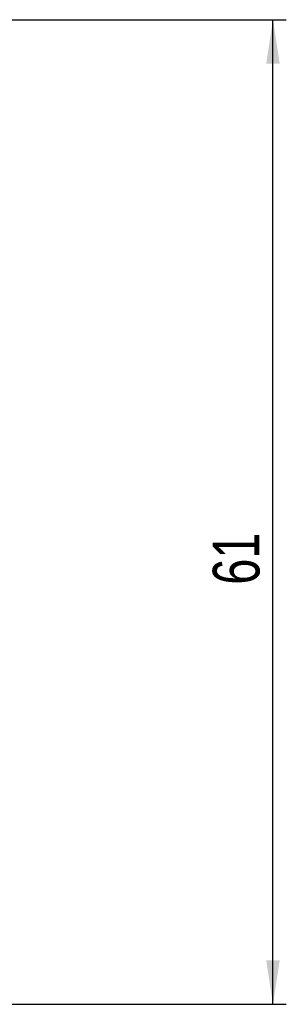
# Model space of a CAD drawing. Header units: millimetres. Extents: x 32 to 406, y 43 to 290.
# Tile 21 of 21: x 280 to 300, y 196 to 270. Entities that reach past the tile are written whole.
import ezdxf

# ---------------------------------------------------------------- set-up
doc = ezdxf.new("R2010")
doc.units = ezdxf.units.MM
doc.layers.add('FORMATO', color=179, linetype='Continuous')
doc.styles.add('SLDTEXTSTYLE0', font='TXT', dxfattribs={"width": 0.75})
doc.dimstyles.new('SLDDIMSTYLE3', dxfattribs={"dimtxt": 3.5, "dimasz": 3.302, "dimexe": 0, "dimexo": 0.0625, "dimgap": 0.875, "dimtad": 1, "dimdec": 0, "dimlfac": 0.833333, "dimrnd": 1e-09, "dimzin": 12, "dimdsep": 46, "dimtxsty": 'SLDTEXTSTYLE0', "dimsah": 1, "dimcen": 0.09, "dimadec": 0, "dimazin": 3, "dimtfac": 1, "dimtdec": 0, "dimtofl": 0, "dimtmove": 0, "dimatfit": 3, "dimfxl": 0, "dimfrac": 2, "dimtolj": 1, "dimtzin": 12, "dimarcsym": 0})

# ---------------------------------------------------------------- blocks, each defined once
blk = doc.blocks.new('_D_7')
at = {"layer": 'FORMATO'}
for p, q in [((154.269, 269.927), (299.966, 269.927)), ((298.966, 196.16), (298.966, 269.927)), ((175.653, 196.16), (299.966, 196.16))]:
    blk.add_line(p, q, dxfattribs=at)
for points in [[(298.966, 269.927), (298.458, 266.625), (299.474, 266.625)], [(298.966, 196.16), (299.474, 199.462), (298.458, 199.462)]]:
    blk.add_solid(points, dxfattribs=at)
at = {"layer": 'FORMATO', "insert": (294.454, 227.597), "char_height": 3.5, "attachment_point": 1, "rotation": 90, "style": 'SLDTEXTSTYLE0'}
blk.add_mtext('61', dxfattribs=at)

msp = doc.modelspace()

# ---------------------------------------------------------------- dimensions: what is measured, and where the dimension line sits
at = {"layer": 'FORMATO'}
dim = msp.add_linear_dim(base=(298.9659, 269.9268), p1=(174.6532, 196.1605), p2=(153.2691, 269.9268), angle=90, dimstyle='SLDDIMSTYLE3', dxfattribs=at)
dim.commit()
dim.dimension.update_dxf_attribs({"geometry": '_D_7', "text_midpoint": (298.9659, 230.1829), "dimtype": 160})

doc.saveas('drawing.dxf')
